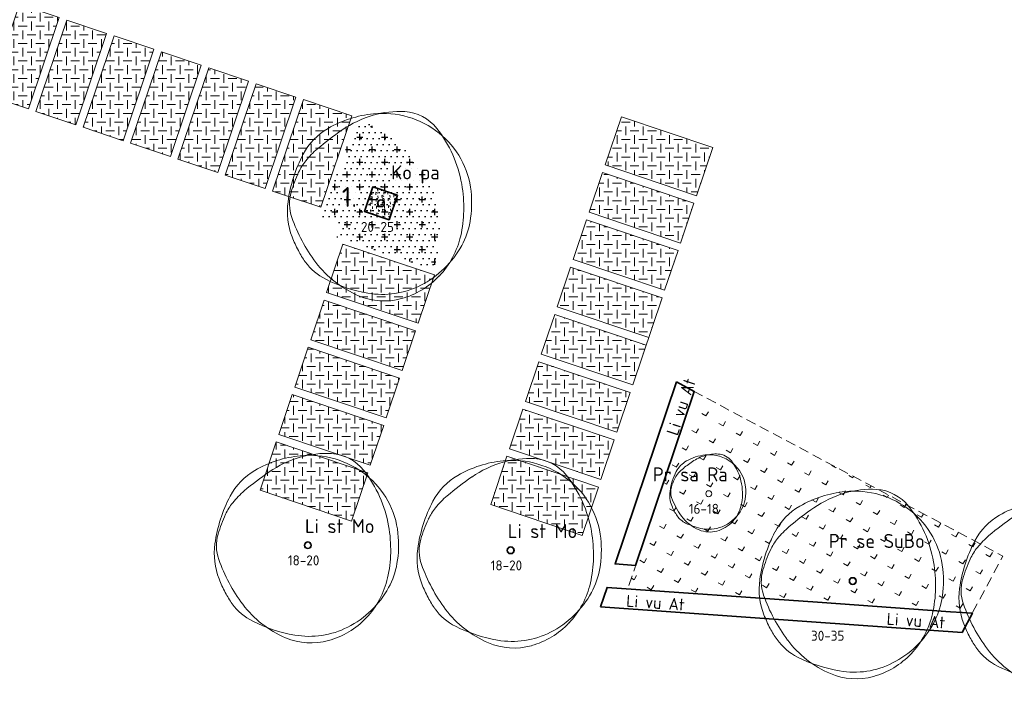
# Model space of a CAD drawing. Header units: metres. Extents: x 167415 to 168367, y 462435 to 462930.
# Tile 119 of 146: x 167710 to 167759, y 462604 to 462638. Entities that reach past the tile are written whole.
import ezdxf
from ezdxf.enums import TextEntityAlignment as Align

# ---------------------------------------------------------------- set-up
doc = ezdxf.new("R2010")
doc.units = ezdxf.units.M
doc.header["$LTSCALE"] = 0.2
doc.linetypes.add('DASHED', pattern=[0.75, 0.5, -0.25])
for name, color, linetype, lineweight in [('N-PV-GR-BOOM-afmeting', 90, 'Continuous', 25), ('N-PV-GR-BOOM-GRANULAAT-S', 90, 'Continuous', 20), ('N-PV-GR-BOOM-GROND-S', 90, 'Continuous', 20), ('N-WE-GR-BEPLANTING_CULTUUR-A-200', 46, 'Continuous', 18), ('N-WE-GR-BEPLANTING_CULTUUR-G', 46, 'Continuous', 35), ('N-WE-GR-BEPLANTING_CULTUUR-T35', 46, 'Continuous', 35), ('N-WE-GR-BOLLEN-A-WRM-200 Mengsel Bloemendal-A', 108, 'Continuous', 18), ('N-WE-GR-BOLLEN-A-WRM-200 Mengsel Bloemendal-G', 108, 'DASHED', 18), ('N-WE-GR-HAAG-G', 108, 'GR-HAAG1', 35), ('N-WE-GR-HAAG-T25', 108, 'GR-HAAG1', 25), ('N-WE-GW-BOOMGRANULAAT-A', 241, 'Continuous', 25), ('N-WE-VH-VERHARDING_GRASPLAAT-G', 72, 'Continuous', 18), ('N-WE-VH-VERHARDING_TEGEL_GRAS-A', 72, 'Continuous', 18)]:
    doc.layers.add(name, color=color, linetype=linetype, lineweight=lineweight)
doc.styles.add('NLCS-ISO-M200-T18', font='NLCS-ISO.ttf', dxfattribs={"height": 0.36})
doc.styles.add('NLCS-ISO-M200-T25', font='NLCS-ISO.ttf', dxfattribs={"height": 0.5})
doc.styles.add('NLCS-ISO-M200-T35', font='NLCS-ISO.ttf', dxfattribs={"height": 0.7})
doc.linetypes.add('GR-HAAG1', pattern='A,6,[176,NLCS.SHX,S=0.125,R=0,X=0,Y=0],-2', length=8)
pattern_1 = [(0, (0, 0), (0.4375, 0.4375), [0.4375, -0.4375]), (90, (0.21875, 0.21875), (-0.4375, 0.4375), [0.4375, -0.4375])]

# ---------------------------------------------------------------- blocks, each defined once
blk = doc.blocks.new('*U74')
at = {"linetype": 'Continuous'}
blk.add_circle((0, 0), 0.185, dxfattribs=at)
blk.add_circle((0, 0), 0.15)
for centre, radius, start, end in [((0.195, -1.184), 5.695, 95.7743, 119.9478), ((0.914, -0.002), 4.601, 86.5891, 106.3683), ((0.08, -0.04), 4.545, 51.5393, 95.7734), ((1.056, 2.379), 2.215, 38.2099, 86.5855), ((1.168, -0.865), 5.5, 106.3689, 124.4478), ((-1.04, 0.961), 3.22, 119.9475, 152.2845), ((6.673, -8.892), 15.234, 124.4458, 130.3031), ((0.229, 0.148), 4.305, 6.0223, 51.5393), ((-0.352, -0.61), 4.373, 130.3005, 141.2454), ((2.46, -0.878), 7.174, 152.2851, 172.4004), ((-1.55, 0.352), 2.837, 141.2444, 154.9906), ((2.155, -1.376), 6.924, 154.9924, 163.7785), ((-2.504, -0.021), 2.073, 163.7797, 199.3828), ((-2.824, -0.244), 6.971, 358.8883, 9.9834), ((-0.988, 0.019), 5.529, 350.2301, 6.0232), ((-1.103, -0.403), 3.58, 172.3996, 201.0285), ((-1.979, -0.26), 6.126, 347.0493, 358.8877), ((3.469, 2.081), 8.405, 199.3819, 216.8466), ((0.639, -0.261), 3.878, 331.3474, 350.2303), ((1.476, 0.588), 6.342, 201.0235, 207.8216), ((-0.256, -0.657), 4.359, 316.7622, 347.0499), ((0.167, -0.103), 4.862, 207.8204, 215.5805), ((-0.18, 0.187), 4.811, 296.8801, 331.348), ((-1.507, -1.301), 2.803, 215.5851, 243.3801), ((0.918, 0.169), 5.216, 216.8467, 247.0462), ((0.648, 3), 7.614, 243.3844, 260.1468), ((-0.041, -0.858), 4.064, 285.3686, 316.7631), ((0.073, -0.311), 4.253, 260.1457, 296.8807), ((0.165, -1.609), 3.286, 247.0472, 285.3699)]:
    blk.add_arc(centre, radius, start, end, dxfattribs=at)
blk.add_arc((-2.118, -0.12), 6.255, 9.9831, 38.21)
at = {"style": 'NLCS-ISO-M200-T35'}
blk.add_attdef('#._SOORT_TYPE', text='', height=0.7, dxfattribs=at).set_placement((0.088, 0.83), align=Align.BOTTOM_LEFT)
blk = doc.blocks.new('*U66')
at = {"linetype": 'Continuous'}
blk.add_circle((0, 0), 0.185, dxfattribs=at)
blk.add_circle((0, 0), 0.15)
for centre, radius, start, end in [((0.195, -1.184), 5.695, 95.7743, 119.9478), ((0.914, -0.002), 4.601, 86.5891, 106.3683), ((0.08, -0.04), 4.545, 51.5393, 95.7734), ((1.056, 2.379), 2.215, 38.2099, 86.5855), ((1.168, -0.865), 5.5, 106.3689, 124.4478), ((-1.04, 0.961), 3.22, 119.9475, 152.2845), ((6.673, -8.892), 15.234, 124.4458, 130.3031), ((0.229, 0.148), 4.305, 6.0223, 51.5393), ((-0.352, -0.61), 4.373, 130.3005, 141.2454), ((2.46, -0.878), 7.174, 152.2851, 172.4004), ((-1.55, 0.352), 2.837, 141.2444, 154.9906), ((2.155, -1.376), 6.924, 154.9924, 163.7785), ((-2.504, -0.021), 2.073, 163.7797, 199.3828), ((-2.824, -0.244), 6.971, 358.8883, 9.9834), ((-0.988, 0.019), 5.529, 350.2301, 6.0232), ((-1.103, -0.403), 3.58, 172.3996, 201.0285), ((-1.979, -0.26), 6.126, 347.0493, 358.8877), ((3.469, 2.081), 8.405, 199.3819, 216.8466), ((0.639, -0.261), 3.878, 331.3474, 350.2303), ((1.476, 0.588), 6.342, 201.0235, 207.8216), ((-0.256, -0.657), 4.359, 316.7622, 347.0499), ((0.167, -0.103), 4.862, 207.8204, 215.5805), ((-0.18, 0.187), 4.811, 296.8801, 331.348), ((-1.507, -1.301), 2.803, 215.5851, 243.3801), ((0.918, 0.169), 5.216, 216.8467, 247.0462), ((0.648, 3), 7.614, 243.3844, 260.1468), ((-0.041, -0.858), 4.064, 285.3686, 316.7631), ((0.073, -0.311), 4.253, 260.1457, 296.8807), ((0.165, -1.609), 3.286, 247.0472, 285.3699)]:
    blk.add_arc(centre, radius, start, end, dxfattribs=at)
blk.add_arc((-2.118, -0.12), 6.255, 9.9831, 38.21)
at = {"style": 'NLCS-ISO-M200-T35'}
blk.add_attdef('#._SOORT_TYPE', text='', height=0.7, dxfattribs=at).set_placement((-0.141, 0.401), align=Align.BOTTOM_LEFT)
blk = doc.blocks.new('*U67')
at = {"linetype": 'Continuous'}
blk.add_circle((0, 0), 0.185, dxfattribs=at)
blk.add_circle((0, 0), 0.15)
for centre, radius, start, end in [((0.195, -1.184), 5.695, 95.7743, 119.9478), ((0.914, -0.002), 4.601, 86.5891, 106.3683), ((0.08, -0.04), 4.545, 51.5393, 95.7734), ((1.056, 2.379), 2.215, 38.2099, 86.5855), ((1.168, -0.865), 5.5, 106.3689, 124.4478), ((-1.04, 0.961), 3.22, 119.9475, 152.2845), ((6.673, -8.892), 15.234, 124.4458, 130.3031), ((0.229, 0.148), 4.305, 6.0223, 51.5393), ((-0.352, -0.61), 4.373, 130.3005, 141.2454), ((2.46, -0.878), 7.174, 152.2851, 172.4004), ((-1.55, 0.352), 2.837, 141.2444, 154.9906), ((2.155, -1.376), 6.924, 154.9924, 163.7785), ((-2.504, -0.021), 2.073, 163.7797, 199.3828), ((-2.824, -0.244), 6.971, 358.8883, 9.9834), ((-0.988, 0.019), 5.529, 350.2301, 6.0232), ((-1.103, -0.403), 3.58, 172.3996, 201.0285), ((-1.979, -0.26), 6.126, 347.0493, 358.8877), ((3.469, 2.081), 8.405, 199.3819, 216.8466), ((0.639, -0.261), 3.878, 331.3474, 350.2303), ((1.476, 0.588), 6.342, 201.0235, 207.8216), ((-0.256, -0.657), 4.359, 316.7622, 347.0499), ((0.167, -0.103), 4.862, 207.8204, 215.5805), ((-0.18, 0.187), 4.811, 296.8801, 331.348), ((-1.507, -1.301), 2.803, 215.5851, 243.3801), ((0.918, 0.169), 5.216, 216.8467, 247.0462), ((0.648, 3), 7.614, 243.3844, 260.1468), ((-0.041, -0.858), 4.064, 285.3686, 316.7631), ((0.073, -0.311), 4.253, 260.1457, 296.8807), ((0.165, -1.609), 3.286, 247.0472, 285.3699)]:
    blk.add_arc(centre, radius, start, end, dxfattribs=at)
blk.add_arc((-2.118, -0.12), 6.255, 9.9831, 38.21)
at = {"style": 'NLCS-ISO-M200-T35'}
blk.add_attdef('#._SOORT_TYPE', text='', height=0.7, dxfattribs=at).set_placement((-0.141, 0.401), align=Align.BOTTOM_LEFT)
blk = doc.blocks.new('*U85')
at = {"linetype": 'Continuous'}
blk.add_circle((0, 0), 0.185, dxfattribs=at)
blk.add_circle((0, 0), 0.15)
for centre, radius, start, end in [((0.195, -1.184), 5.695, 95.7743, 119.9478), ((0.914, -0.002), 4.601, 86.5891, 106.3683), ((0.08, -0.04), 4.545, 51.5393, 95.7734), ((1.056, 2.379), 2.215, 38.2099, 86.5855), ((1.168, -0.865), 5.5, 106.3689, 124.4478), ((-1.04, 0.961), 3.22, 119.9475, 152.2845), ((6.673, -8.892), 15.234, 124.4458, 130.3031), ((0.229, 0.148), 4.305, 6.0223, 51.5393), ((-0.352, -0.61), 4.373, 130.3005, 141.2454), ((2.46, -0.878), 7.174, 152.2851, 172.4004), ((-1.55, 0.352), 2.837, 141.2444, 154.9906), ((2.155, -1.376), 6.924, 154.9924, 163.7785), ((-2.504, -0.021), 2.073, 163.7797, 199.3828), ((-2.824, -0.244), 6.971, 358.8883, 9.9834), ((-0.988, 0.019), 5.529, 350.2301, 6.0232), ((-1.103, -0.403), 3.58, 172.3996, 201.0285), ((-1.979, -0.26), 6.126, 347.0493, 358.8877), ((3.469, 2.081), 8.405, 199.3819, 216.8466), ((0.639, -0.261), 3.878, 331.3474, 350.2303), ((1.476, 0.588), 6.342, 201.0235, 207.8216), ((-0.256, -0.657), 4.359, 316.7622, 347.0499), ((0.167, -0.103), 4.862, 207.8204, 215.5805), ((-0.18, 0.187), 4.811, 296.8801, 331.348), ((-1.507, -1.301), 2.803, 215.5851, 243.3801), ((0.918, 0.169), 5.216, 216.8467, 247.0462), ((0.648, 3), 7.614, 243.3844, 260.1468), ((-0.041, -0.858), 4.064, 285.3686, 316.7631), ((0.073, -0.311), 4.253, 260.1457, 296.8807), ((0.165, -1.609), 3.286, 247.0472, 285.3699)]:
    blk.add_arc(centre, radius, start, end, dxfattribs=at)
blk.add_arc((-2.118, -0.12), 6.255, 9.9831, 38.21)
at = {"style": 'NLCS-ISO-M200-T35'}
blk.add_attdef('#._SOORT_TYPE', text='', height=0.7, dxfattribs=at).set_placement((-1.196, 1.447), align=Align.BOTTOM_LEFT)
blk = doc.blocks.new('*U117')
at = {"linetype": 'Continuous'}
blk.add_circle((0, 0), 0.185, dxfattribs=at)
blk.add_circle((0, 0), 0.15)
for centre, radius, start, end in [((0.195, -1.184), 5.695, 95.7743, 119.9478), ((0.914, -0.002), 4.601, 86.5891, 106.3683), ((0.08, -0.04), 4.545, 51.5393, 95.7734), ((1.056, 2.379), 2.215, 38.2099, 86.5855), ((1.168, -0.865), 5.5, 106.3689, 124.4478), ((-1.04, 0.961), 3.22, 119.9475, 152.2845), ((6.673, -8.892), 15.234, 124.4458, 130.3031), ((0.229, 0.148), 4.305, 6.0223, 51.5393), ((-0.352, -0.61), 4.373, 130.3005, 141.2454), ((2.46, -0.878), 7.174, 152.2851, 172.4004), ((-1.55, 0.352), 2.837, 141.2444, 154.9906), ((2.155, -1.376), 6.924, 154.9924, 163.7785), ((-2.504, -0.021), 2.073, 163.7797, 199.3828), ((-2.824, -0.244), 6.971, 358.8883, 9.9834), ((-0.988, 0.019), 5.529, 350.2301, 6.0232), ((-1.103, -0.403), 3.58, 172.3996, 201.0285), ((-1.979, -0.26), 6.126, 347.0493, 358.8877), ((3.469, 2.081), 8.405, 199.3819, 216.8466), ((0.639, -0.261), 3.878, 331.3474, 350.2303), ((1.476, 0.588), 6.342, 201.0235, 207.8216), ((-0.256, -0.657), 4.359, 316.7622, 347.0499), ((0.167, -0.103), 4.862, 207.8204, 215.5805), ((-0.18, 0.187), 4.811, 296.8801, 331.348), ((-1.507, -1.301), 2.803, 215.5851, 243.3801), ((0.918, 0.169), 5.216, 216.8467, 247.0462), ((0.648, 3), 7.614, 243.3844, 260.1468), ((-0.041, -0.858), 4.064, 285.3686, 316.7631), ((0.073, -0.311), 4.253, 260.1457, 296.8807), ((0.165, -1.609), 3.286, 247.0472, 285.3699)]:
    blk.add_arc(centre, radius, start, end, dxfattribs=at)
blk.add_arc((-2.118, -0.12), 6.255, 9.9831, 38.21)
at = {"style": 'NLCS-ISO-M200-T35'}
blk.add_attdef('#._SOORT_TYPE', text='', height=0.7, dxfattribs=at).set_placement((0.515, 0.987), align=Align.BOTTOM_LEFT)
blk = doc.blocks.new('*U165')
blk.add_circle((0, 0), 0.15)
at = {"linetype": 'Continuous'}
for centre, radius, start, end in [((0.354, 0.095), 1.896, 86.5891, 106.3683), ((0.413, 1.076), 0.913, 38.2099, 86.5855), ((-0.451, 0.492), 1.327, 119.9475, 152.2845), ((2.727, -3.568), 6.276, 124.4458, 130.3031), ((0.058, -0.392), 2.346, 95.7743, 119.9478), ((0.459, -0.26), 2.266, 106.3689, 124.4478), ((0.01, 0.079), 1.873, 51.5393, 95.7734), ((-0.895, 0.047), 2.577, 9.9831, 38.21), ((0.072, 0.157), 1.774, 6.0223, 51.5393), ((0.991, -0.266), 2.956, 152.2851, 172.4004), ((-0.167, -0.155), 1.802, 130.3005, 141.2454), ((0.865, -0.471), 2.853, 154.9924, 163.7785), ((-0.661, 0.241), 1.169, 141.2444, 154.9906), ((-1.186, -0.005), 2.872, 358.8883, 9.9834), ((-0.477, -0.07), 1.475, 172.3996, 201.0285), ((-1.054, 0.087), 0.854, 163.7797, 199.3828), ((-0.429, 0.104), 2.278, 350.2301, 6.0232), ((1.407, 0.953), 3.463, 199.3819, 216.8466), ((-0.838, -0.011), 2.524, 347.0493, 358.8877), ((0.241, -0.012), 1.598, 331.3474, 350.2303), ((0.586, 0.338), 2.613, 201.0235, 207.8216), ((0.047, 0.053), 2.003, 207.8204, 215.5805), ((-0.096, 0.173), 1.982, 296.8801, 331.348), ((-0.128, -0.175), 1.796, 316.7622, 347.0499), ((-0.643, -0.44), 1.155, 215.5851, 243.3801), ((0.356, 0.165), 2.149, 216.8467, 247.0462), ((0.244, 1.332), 3.137, 243.3844, 260.1468), ((-0.039, -0.258), 1.674, 285.3686, 316.7631), ((0.046, -0.567), 1.354, 247.0472, 285.3699), ((0.008, -0.032), 1.752, 260.1457, 296.8807)]:
    blk.add_arc(centre, radius, start, end, dxfattribs=at)
at = {"style": 'NLCS-ISO-M200-T35'}
blk.add_attdef('#._SOORT_TYPE', text='', height=0.7, dxfattribs=at).set_placement((-2.802, 0.405), align=Align.BOTTOM_LEFT)

msp = doc.modelspace()

# ---------------------------------------------------------------- hatches: boundary and pattern name
at = {"layer": 'N-WE-GR-BEPLANTING_CULTUUR-A-200', "ltscale": 0.1, "transparency": 33554687}
h = msp.add_hatch(dxfattribs=at)
h.set_pattern_fill('AGR-BEPLANTING_SOORT_02', color=256, scale=0.08, angle=33, pattern_type=2)
h.set_pattern_definition([(93, (0, 0), (-0.30865369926, 0.15726664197), [0.1154704, -0.23094]), (93, (-0.10893, 0.16773), (-0.30865369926, 0.15726664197), [0.1154704, -0.23094]), (333, (-0.10893, 0.16773), (0.29052375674, 0.18866862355), [0.1154704, -0.23094])])
h.paths.add_polyline_path([(167728.912, 462628.968), (167727.68, 462629.382), (167727.266, 462628.15), (167728.498, 462627.736)])
at = {"layer": 'N-WE-GR-BOLLEN-A-WRM-200 Mengsel Bloemendal-A', "transparency": 33554687}
h = msp.add_hatch(dxfattribs=at)
h.set_pattern_fill('AGR-BOLLEN', color=256, scale=0.4, angle=15.0219, pattern_type=2)
h.set_pattern_definition([(60.0219395, (0, 0), (-0.8575026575, 0.4946416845), [0.24, -0.74994]), (150.0219395, (0, 0), (-0.4946416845, -0.8575026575), [0.24, -0.74994])])
h.paths.add_polyline_path([(167743.77, 462619.132), (167740.445, 462609.252), (167757.681, 462608.022), (167759.223, 462610.886)])
at = {"layer": 'N-WE-GW-BOOMGRANULAAT-A', "transparency": 33554687}
h = msp.add_hatch(dxfattribs=at)
h.set_pattern_fill('AGR-BOMENZAND', color=256, scale=0.2, pattern_type=2)
h.set_pattern_definition([(0, (0, 0), (0.1, 0.3), [0, -0.3]), (0, (0, 0), (0.625, 0.625), [0.3125, -0.9375]), (90, (0.15625, -0.15625), (-0.625, 0.625), [0.3125, -0.9375])])
edge = h.paths.add_edge_path()
edge.add_line((167725.161, 462627.804), (167725.999, 462627.522))
edge.add_line((167725.999, 462627.522), (167725.791, 462626.906))
edge.add_line((167725.791, 462626.906), (167730.723, 462625.245))
edge.add_line((167730.723, 462625.245), (167730.752, 462625.331))
edge.add_arc((167725.252, 462627.159), 5.796, 341.6225, 434.2786)
edge.add_line((167726.822, 462632.738), (167725.161, 462627.804))
at = {"layer": 'N-WE-VH-VERHARDING_TEGEL_GRAS-A', "transparency": 33554687}
h = msp.add_hatch(dxfattribs=at)
h.set_pattern_fill('AGR-GRAS_GESTABILISEERD-SO', color=256, scale=7, style=0, pattern_type=2)
h.set_pattern_definition(pattern_1)
h.paths.add_polyline_path([(167711.983, 462637.865), (167709.992, 462638.536), (167708.451, 462633.958), (167710.441, 462633.288)])
h = msp.add_hatch(dxfattribs=at)
h.set_pattern_fill('AGR-GRAS_GESTABILISEERD-SO', color=256, scale=7, style=0, pattern_type=2)
h.set_pattern_definition(pattern_1)
h.paths.add_polyline_path([(167714.352, 462637.068), (167712.362, 462637.738), (167710.82, 462633.16), (167712.811, 462632.49)])
h = msp.add_hatch(dxfattribs=at)
h.set_pattern_fill('AGR-GRAS_GESTABILISEERD-SO', color=256, scale=7, style=0, pattern_type=2)
h.set_pattern_definition(pattern_1)
h.paths.add_polyline_path([(167716.721, 462636.27), (167714.731, 462636.94), (167713.19, 462632.363), (167715.18, 462631.692)])
h = msp.add_hatch(dxfattribs=at)
h.set_pattern_fill('AGR-GRAS_GESTABILISEERD-SO', color=256, scale=7, style=0, pattern_type=2)
h.set_pattern_definition(pattern_1)
h.paths.add_polyline_path([(167719.091, 462635.472), (167717.1, 462636.142), (167715.559, 462631.565), (167717.549, 462630.895)])
h = msp.add_hatch(dxfattribs=at)
h.set_pattern_fill('AGR-GRAS_GESTABILISEERD-SO', color=256, scale=7, style=0, pattern_type=2)
h.set_pattern_definition(pattern_1)
h.paths.add_polyline_path([(167721.46, 462634.674), (167719.47, 462635.344), (167717.928, 462630.767), (167719.918, 462630.097)])
h = msp.add_hatch(dxfattribs=at)
h.set_pattern_fill('AGR-GRAS_GESTABILISEERD-SO', color=256, scale=7, style=0, pattern_type=2)
h.set_pattern_definition(pattern_1)
h.paths.add_polyline_path([(167723.829, 462633.876), (167721.839, 462634.547), (167720.298, 462629.969), (167722.288, 462629.299)])
h = msp.add_hatch(dxfattribs=at)
h.set_pattern_fill('AGR-GRAS_GESTABILISEERD-SO', color=256, scale=7, style=0, pattern_type=2)
h.set_pattern_definition(pattern_1)
h.paths.add_polyline_path([(167726.625, 462632.935), (167724.208, 462633.749), (167722.667, 462629.171), (167723.361, 462628.937), (167725.083, 462628.358)])
h = msp.add_hatch(dxfattribs=at)
h.set_pattern_fill('AGR-GRAS_GESTABILISEERD-SO', color=256, scale=7, style=0, pattern_type=2)
h.set_pattern_definition(pattern_1)
h.paths.add_polyline_path([(167744.7, 462631.354), (167740.122, 462632.896), (167739.308, 462630.479), (167743.886, 462628.938)])
h = msp.add_hatch(dxfattribs=at)
h.set_pattern_fill('AGR-GRAS_GESTABILISEERD-SO', color=256, scale=7, style=0, pattern_type=2)
h.set_pattern_definition(pattern_1)
h.paths.add_polyline_path([(167743.758, 462628.559), (167739.181, 462630.1), (167738.51, 462628.11), (167743.088, 462626.568)])
h = msp.add_hatch(dxfattribs=at)
h.set_pattern_fill('AGR-GRAS_GESTABILISEERD-SO', color=256, scale=7, style=0, pattern_type=2)
h.set_pattern_definition(pattern_1)
h.paths.add_polyline_path([(167738.383, 462627.731), (167737.713, 462625.741), (167742.29, 462624.199), (167742.96, 462626.189)])
h = msp.add_hatch(dxfattribs=at)
h.set_pattern_fill('AGR-GRAS_GESTABILISEERD-SO', color=256, scale=7, style=0, pattern_type=2)
h.set_pattern_definition(pattern_1)
h.paths.add_polyline_path([(167730.763, 462624.968), (167726.185, 462626.509), (167725.372, 462624.093), (167729.949, 462622.551)])
h = msp.add_hatch(dxfattribs=at)
h.set_pattern_fill('AGR-GRAS_GESTABILISEERD-SO', color=256, scale=7, style=0, pattern_type=2)
h.set_pattern_definition(pattern_1)
h.paths.add_polyline_path([(167742.163, 462623.82), (167737.585, 462625.361), (167736.915, 462623.371), (167741.492, 462621.83), (167741.365, 462621.451), (167736.787, 462622.992), (167736.117, 462621.002), (167740.695, 462619.461)])
h = msp.add_hatch(dxfattribs=at)
h.set_pattern_fill('AGR-GRAS_GESTABILISEERD-SO', color=256, scale=7, style=0, pattern_type=2)
h.set_pattern_definition(pattern_1)
h.paths.add_polyline_path([(167729.821, 462622.172), (167725.244, 462623.714), (167724.574, 462621.723), (167729.151, 462620.182)])
h = msp.add_hatch(dxfattribs=at)
h.set_pattern_fill('AGR-GRAS_GESTABILISEERD-SO', color=256, scale=7, style=0, pattern_type=2)
h.set_pattern_definition(pattern_1)
h.paths.add_polyline_path([(167724.446, 462621.344), (167723.776, 462619.354), (167728.353, 462617.813), (167729.024, 462619.803)])
h = msp.add_hatch(dxfattribs=at)
h.set_pattern_fill('AGR-GRAS_GESTABILISEERD-SO', color=256, scale=7, style=0, pattern_type=2)
h.set_pattern_definition(pattern_1)
h.paths.add_polyline_path([(167740.567, 462619.082), (167735.989, 462620.623), (167735.319, 462618.633), (167739.897, 462617.091)])
h = msp.add_hatch(dxfattribs=at)
h.set_pattern_fill('AGR-GRAS_GESTABILISEERD-SO', color=256, scale=7, style=0, pattern_type=2)
h.set_pattern_definition(pattern_1)
h.paths.add_polyline_path([(167723.648, 462618.975), (167722.978, 462616.985), (167727.556, 462615.443), (167728.226, 462617.434)])
h = msp.add_hatch(dxfattribs=at)
h.set_pattern_fill('AGR-GRAS_GESTABILISEERD-SO', color=256, scale=7, style=0, pattern_type=2)
h.set_pattern_definition(pattern_1)
h.paths.add_polyline_path([(167735.192, 462618.254), (167734.521, 462616.263), (167739.099, 462614.722), (167739.769, 462616.712)])
h = msp.add_hatch(dxfattribs=at)
h.set_pattern_fill('AGR-GRAS_GESTABILISEERD-SO', color=256, scale=7, style=0, pattern_type=2)
h.set_pattern_definition(pattern_1)
h.paths.add_polyline_path([(167727.428, 462615.064), (167722.851, 462616.606), (167722.037, 462614.189), (167726.611, 462612.637)])
h = msp.add_hatch(dxfattribs=at)
h.set_pattern_fill('AGR-GRAS_GESTABILISEERD-SO', color=256, scale=7, style=0, pattern_type=2)
h.set_pattern_definition(pattern_1)
h.paths.add_polyline_path([(167734.394, 462615.884), (167733.584, 462613.479), (167738.158, 462611.926), (167738.971, 462614.343)])

# ---------------------------------------------------------------- linework, layer by layer
at = {"layer": 'N-WE-GR-BEPLANTING_CULTUUR-G', "transparency": 33554687}
msp.add_lwpolyline([(167728.912, 462628.968), (167727.68, 462629.382), (167727.266, 462628.15), (167728.498, 462627.736), (167728.912, 462628.968)], close=True, dxfattribs=at)
at = {"layer": 'N-WE-GR-BOLLEN-A-WRM-200 Mengsel Bloemendal-G', "ltscale": 5, "transparency": 33554687, "flags": 128}
msp.add_lwpolyline([(167743.77, 462619.132), (167740.445, 462609.252), (167757.681, 462608.022), (167759.223, 462610.886)], close=True, dxfattribs=at)
at = {"layer": 'N-WE-GR-HAAG-G', "transparency": 33554687}
for points in [[(167742.876, 462619.609), (167739.807, 462610.496), (167740.838, 462610.422), (167743.77, 462619.132)], [(167739.084, 462608.348), (167739.412, 462609.321), (167749.937, 462608.575), (167756.602, 462608.099), (167757.176, 462608.058), (167757.694, 462608.021), (167757.179, 462607.056), (167749.866, 462607.577)]]:
    msp.add_lwpolyline(points, close=True, dxfattribs=at)
at = {"layer": 'N-WE-VH-VERHARDING_GRASPLAAT-G', "transparency": 33554687}
for points in [[(167711.983, 462637.865), (167709.992, 462638.536), (167708.451, 462633.958), (167710.441, 462633.288), (167711.983, 462637.865)], [(167714.352, 462637.068), (167712.362, 462637.738), (167710.82, 462633.16), (167712.811, 462632.49), (167714.352, 462637.068)], [(167716.721, 462636.27), (167714.731, 462636.94), (167713.19, 462632.363), (167715.18, 462631.692), (167716.721, 462636.27)], [(167719.091, 462635.472), (167717.1, 462636.142), (167715.559, 462631.565), (167717.549, 462630.895), (167719.091, 462635.472)], [(167721.46, 462634.674), (167719.47, 462635.344), (167717.928, 462630.767), (167719.918, 462630.097), (167721.46, 462634.674)], [(167723.829, 462633.876), (167721.839, 462634.547), (167720.298, 462629.969), (167722.288, 462629.299), (167723.829, 462633.876)], [(167726.625, 462632.935), (167724.208, 462633.749), (167722.667, 462629.171), (167723.361, 462628.937), (167725.083, 462628.358), (167726.625, 462632.935)], [(167744.7, 462631.354), (167740.122, 462632.896), (167739.308, 462630.479), (167743.886, 462628.938), (167744.7, 462631.354)], [(167743.758, 462628.559), (167739.181, 462630.1), (167738.51, 462628.11), (167743.088, 462626.568), (167743.758, 462628.559)], [(167738.383, 462627.731), (167737.713, 462625.741), (167742.29, 462624.199), (167742.96, 462626.189), (167738.383, 462627.731)], [(167730.763, 462624.968), (167726.185, 462626.509), (167725.372, 462624.093), (167729.949, 462622.551), (167730.763, 462624.968)], [(167742.163, 462623.82), (167737.585, 462625.361), (167736.915, 462623.371), (167741.492, 462621.83), (167741.365, 462621.451), (167736.787, 462622.992), (167736.117, 462621.002), (167740.695, 462619.461), (167742.163, 462623.82)], [(167729.821, 462622.172), (167725.244, 462623.714), (167724.574, 462621.723), (167729.151, 462620.182), (167729.821, 462622.172)], [(167724.446, 462621.344), (167723.776, 462619.354), (167728.353, 462617.813), (167729.024, 462619.803), (167724.446, 462621.344)], [(167740.567, 462619.082), (167735.989, 462620.623), (167735.319, 462618.633), (167739.897, 462617.091), (167740.567, 462619.082)], [(167723.648, 462618.975), (167722.978, 462616.985), (167727.556, 462615.443), (167728.226, 462617.434), (167723.648, 462618.975)], [(167735.192, 462618.254), (167734.521, 462616.263), (167739.099, 462614.722), (167739.769, 462616.712), (167735.192, 462618.254)], [(167727.428, 462615.064), (167722.851, 462616.606), (167722.037, 462614.189), (167726.611, 462612.637), (167727.428, 462615.064)], [(167734.394, 462615.884), (167733.584, 462613.479), (167738.158, 462611.926), (167738.971, 462614.343), (167734.394, 462615.884)]]:
    msp.add_lwpolyline(points, close=True, dxfattribs=at)

# ---------------------------------------------------------------- block references
at = {"layer": 'N-PV-GR-BOOM-GRANULAAT-S', "transparency": 33554687}
for name, p, values in [('*U117', (167728.089, 462628.559), {'#._SOORT_TYPE': 'Ko pa'}), ('*U67', (167724.432, 462611.431), {'#._SOORT_TYPE': 'Li st Mo'}), ('*U66', (167734.582, 462611.178), {'#._SOORT_TYPE': 'Li st Mo'}), ('*U74', (167761.705, 462609.187), {'#._SOORT_TYPE': 'St ja Re'})]:
    msp.add_blockref(name, p, dxfattribs=at).add_auto_attribs(values)
at = {"layer": 'N-PV-GR-BOOM-GROND-S', "transparency": 33554687}
for name, p, values in [('*U165', (167744.499, 462614.013), {'#._SOORT_TYPE': 'Pr sa Ra'}), ('*U85', (167751.704, 462609.637), {'#._SOORT_TYPE': 'Pr se SuBo'})]:
    msp.add_blockref(name, p, dxfattribs=at).add_auto_attribs(values)

# ---------------------------------------------------------------- texts
at = {"layer": 'N-PV-GR-BOOM-afmeting', "ltscale": 0.8, "transparency": 33554687, "char_height": 0.5, "attachment_point": 1, "style": 'NLCS-ISO-M200-T25'}
for s, width, insert in [('20-25', 5.62561, (167727.088, 462627.625)), ('16-18', 5.62561, (167743.497, 462613.505)), ('18-20', 5.62561, (167723.43, 462610.922)), ('18-20', 5.62561, (167733.581, 462610.67)), ('30-35 ', 6.83505, (167749.617, 462607.149))]:
    msp.add_mtext_dynamic_manual_height_columns(s, width=width, gutter_width=3, heights=[0], dxfattribs=dict(at, insert=insert))
at = {"layer": 'N-WE-GR-BEPLANTING_CULTUUR-T35', "ltscale": 0.1, "transparency": 33554687, "insert": (167726.13, 462629.375), "char_height": 1, "attachment_point": 1, "style": 'NLCS-ISO-M200-T25'}
msp.add_mtext_dynamic_manual_height_columns('1.', width=1.32769, gutter_width=3.5, heights=[0], dxfattribs=at)
at = {"layer": 'N-WE-GR-HAAG-T25', "transparency": 33554687, "char_height": 0.6, "attachment_point": 1, "line_spacing_factor": 1.666667, "style": 'NLCS-ISO-M200-T18'}
for insert, rotation in [((167742.366, 462617.067), 71.7074), ((167740.392, 462608.952), 356.0755), ((167753.427, 462608.05), 356.0755)]:
    msp.add_mtext_dynamic_manual_height_columns('Li vu At', width=3.77876, gutter_width=2.5, heights=[0], dxfattribs=dict(at, insert=insert, rotation=rotation))

doc.saveas('drawing.dxf')
